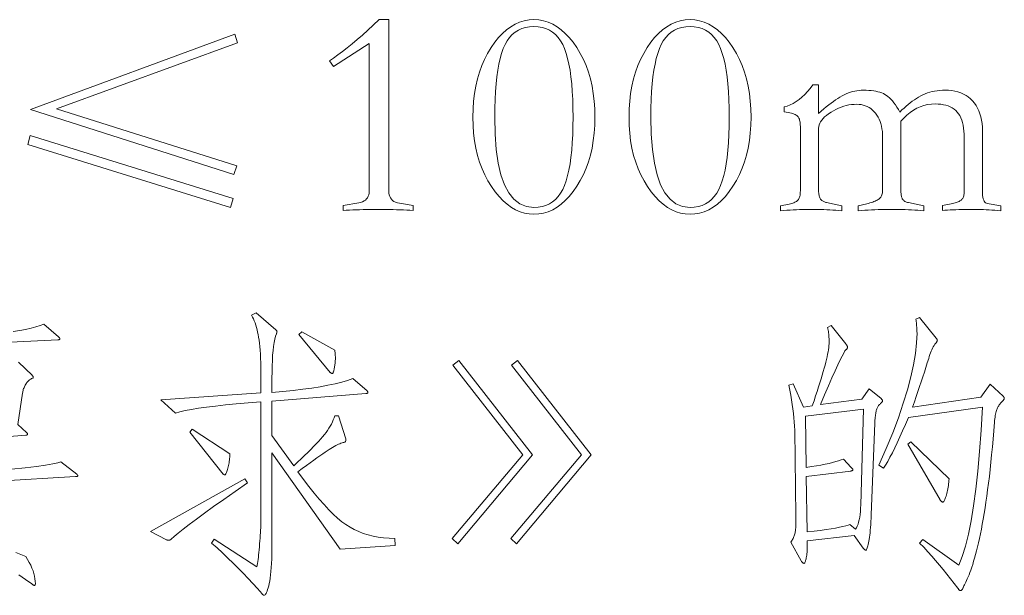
# Model space of a CAD drawing. Extents: x 0 to 1189, y 0 to 841.
# Tile 66 of 132: x 197 to 215, y 69 to 79. Entities that reach past the tile are written whole.
import ezdxf

# ---------------------------------------------------------------- set-up
doc = ezdxf.new("R2010")
doc.units = 0

msp = doc.modelspace()

# ---------------------------------------------------------------- linework, layer by layer
at = {"color": 7, "lineweight": 13}
for points in [[(204.367, 75.882), (204.311, 75.885), (204.254, 75.887), (204.196, 75.89), (204.136, 75.892), (204.075, 75.893), (204.012, 75.895), (203.949, 75.896), (203.883, 75.897), (203.817, 75.897), (203.749, 75.897), (203.681, 75.897), (203.614, 75.897), (203.549, 75.896), (203.485, 75.895), (203.423, 75.893), (203.362, 75.892), (203.302, 75.89), (203.244, 75.887), (203.187, 75.885), (203.131, 75.882), (203.131, 75.966), (203.406, 76.014), (203.441, 76.022), (203.472, 76.034), (203.5, 76.048), (203.524, 76.064), (203.544, 76.084), (203.561, 76.105), (203.574, 76.13), (203.583, 76.157), (203.589, 76.187), (203.59, 76.219), (203.59, 78.827), (202.962, 78.421), (202.888, 78.521), (202.963, 78.571), (203.04, 78.626), (203.12, 78.686), (203.203, 78.752), (203.29, 78.822), (203.379, 78.897), (203.471, 78.978), (203.566, 79.063), (203.664, 79.154), (203.765, 79.25), (203.939, 79.25), (203.939, 76.219), (203.941, 76.185), (203.946, 76.154), (203.956, 76.125), (203.968, 76.1), (203.985, 76.077), (204.005, 76.057), (204.029, 76.041), (204.057, 76.027), (204.089, 76.016), (204.124, 76.008), (204.367, 75.966)], [(206.499, 79.25), (206.586, 79.245), (206.67, 79.23), (206.751, 79.205), (206.831, 79.171), (206.908, 79.126), (206.982, 79.072), (207.054, 79.008), (207.124, 78.934), (207.192, 78.85), (207.257, 78.756), (207.317, 78.655), (207.372, 78.549), (207.42, 78.438), (207.461, 78.323), (207.496, 78.202), (207.525, 78.077), (207.547, 77.947), (207.563, 77.813), (207.573, 77.673), (207.576, 77.529), (207.573, 77.385), (207.563, 77.247), (207.547, 77.113), (207.525, 76.983), (207.496, 76.859), (207.461, 76.739), (207.42, 76.624), (207.372, 76.513), (207.317, 76.408), (207.257, 76.307), (207.192, 76.213), (207.124, 76.129), (207.054, 76.055), (206.982, 75.991), (206.908, 75.936), (206.831, 75.892), (206.751, 75.857), (206.67, 75.833), (206.586, 75.818), (206.499, 75.813), (206.416, 75.818), (206.334, 75.832), (206.254, 75.857), (206.177, 75.891), (206.101, 75.935), (206.027, 75.989), (205.955, 76.052), (205.884, 76.125), (205.816, 76.208), (205.75, 76.301), (205.687, 76.401), (205.632, 76.507), (205.583, 76.617), (205.54, 76.732), (205.504, 76.852), (205.475, 76.978), (205.452, 77.108), (205.435, 77.243), (205.426, 77.383), (205.422, 77.529), (205.426, 77.673), (205.435, 77.813), (205.451, 77.947), (205.473, 78.077), (205.502, 78.202), (205.537, 78.323), (205.579, 78.438), (205.627, 78.549), (205.681, 78.655), (205.742, 78.756), (205.807, 78.85), (205.874, 78.934), (205.944, 79.008), (206.016, 79.072), (206.091, 79.126), (206.168, 79.171), (206.247, 79.205), (206.329, 79.23), (206.413, 79.245)], [(206.499, 75.934), (206.575, 75.938), (206.646, 75.95), (206.712, 75.969), (206.773, 75.996), (206.83, 76.031), (206.882, 76.074), (206.928, 76.125), (206.971, 76.183), (207.008, 76.249), (207.04, 76.322), (207.069, 76.404), (207.095, 76.495), (207.117, 76.594), (207.137, 76.702), (207.153, 76.818), (207.167, 76.943), (207.177, 77.076), (207.185, 77.219), (207.189, 77.369), (207.191, 77.529), (207.189, 77.688), (207.185, 77.839), (207.177, 77.981), (207.167, 78.115), (207.153, 78.24), (207.137, 78.357), (207.117, 78.465), (207.095, 78.564), (207.069, 78.655), (207.04, 78.738), (207.008, 78.812), (206.971, 78.878), (206.928, 78.937), (206.882, 78.988), (206.83, 79.031), (206.773, 79.066), (206.712, 79.093), (206.646, 79.113), (206.575, 79.124), (206.499, 79.128), (206.424, 79.124), (206.353, 79.113), (206.286, 79.093), (206.225, 79.066), (206.169, 79.031), (206.117, 78.988), (206.07, 78.937), (206.028, 78.878), (205.991, 78.812), (205.958, 78.738), (205.93, 78.655), (205.904, 78.564), (205.881, 78.465), (205.862, 78.357), (205.845, 78.24), (205.832, 78.115), (205.821, 77.981), (205.814, 77.839), (205.809, 77.688), (205.808, 77.529), (205.815, 77.226), (205.835, 76.955), (205.87, 76.716), (205.918, 76.508), (205.981, 76.333), (206.057, 76.189), (206.147, 76.078), (206.25, 75.998), (206.368, 75.95)], [(209.255, 79.25), (209.341, 79.245), (209.425, 79.23), (209.507, 79.205), (209.586, 79.171), (209.663, 79.126), (209.738, 79.072), (209.81, 79.008), (209.88, 78.934), (209.947, 78.85), (210.012, 78.756), (210.073, 78.655), (210.127, 78.549), (210.175, 78.438), (210.217, 78.323), (210.252, 78.202), (210.281, 78.077), (210.303, 77.947), (210.319, 77.813), (210.329, 77.673), (210.332, 77.529), (210.329, 77.385), (210.319, 77.247), (210.303, 77.113), (210.281, 76.983), (210.252, 76.859), (210.217, 76.739), (210.175, 76.624), (210.127, 76.513), (210.073, 76.408), (210.012, 76.307), (209.947, 76.213), (209.88, 76.129), (209.81, 76.055), (209.738, 75.991), (209.663, 75.936), (209.586, 75.892), (209.507, 75.857), (209.425, 75.833), (209.341, 75.818), (209.255, 75.813), (209.171, 75.818), (209.09, 75.832), (209.01, 75.857), (208.932, 75.891), (208.856, 75.935), (208.782, 75.989), (208.71, 76.052), (208.64, 76.125), (208.572, 76.208), (208.505, 76.301), (208.443, 76.401), (208.387, 76.507), (208.338, 76.617), (208.296, 76.732), (208.26, 76.852), (208.23, 76.978), (208.207, 77.108), (208.191, 77.243), (208.181, 77.383), (208.178, 77.529), (208.181, 77.673), (208.191, 77.813), (208.207, 77.947), (208.229, 78.077), (208.258, 78.202), (208.293, 78.323), (208.334, 78.438), (208.382, 78.549), (208.437, 78.655), (208.497, 78.756), (208.562, 78.85), (208.63, 78.934), (208.7, 79.008), (208.772, 79.072), (208.846, 79.126), (208.923, 79.171), (209.003, 79.205), (209.084, 79.23), (209.168, 79.245)], [(209.255, 75.934), (209.331, 75.938), (209.402, 75.95), (209.468, 75.969), (209.529, 75.996), (209.586, 76.031), (209.637, 76.074), (209.684, 76.125), (209.726, 76.183), (209.764, 76.249), (209.796, 76.322), (209.825, 76.404), (209.85, 76.495), (209.873, 76.594), (209.892, 76.702), (209.909, 76.818), (209.922, 76.943), (209.933, 77.076), (209.94, 77.219), (209.945, 77.369), (209.946, 77.529), (209.945, 77.688), (209.94, 77.839), (209.933, 77.981), (209.922, 78.115), (209.909, 78.24), (209.892, 78.357), (209.873, 78.465), (209.85, 78.564), (209.825, 78.655), (209.796, 78.738), (209.764, 78.812), (209.726, 78.878), (209.684, 78.937), (209.637, 78.988), (209.586, 79.031), (209.529, 79.066), (209.468, 79.093), (209.402, 79.113), (209.331, 79.124), (209.255, 79.128), (209.179, 79.124), (209.108, 79.113), (209.042, 79.093), (208.981, 79.066), (208.924, 79.031), (208.873, 78.988), (208.826, 78.937), (208.784, 78.878), (208.746, 78.812), (208.714, 78.738), (208.685, 78.655), (208.66, 78.564), (208.637, 78.465), (208.618, 78.357), (208.601, 78.24), (208.587, 78.115), (208.577, 77.981), (208.569, 77.839), (208.565, 77.688), (208.563, 77.529), (208.57, 77.226), (208.591, 76.955), (208.626, 76.716), (208.674, 76.508), (208.736, 76.333), (208.812, 76.189), (208.902, 76.078), (209.006, 75.998), (209.124, 75.95)], [(201.268, 78.843), (198.069, 77.676), (201.257, 76.668), (201.204, 76.515), (197.615, 77.666), (201.22, 78.996)], [(213.71, 75.966), (213.864, 75.998), (213.888, 76.003), (213.911, 76.009), (213.933, 76.015), (213.953, 76.021), (213.972, 76.027), (213.989, 76.034), (214.005, 76.041), (214.019, 76.048), (214.032, 76.056), (214.043, 76.064), (214.053, 76.072), (214.062, 76.083), (214.07, 76.094), (214.077, 76.108), (214.083, 76.122), (214.087, 76.139), (214.091, 76.157), (214.094, 76.176), (214.095, 76.197), (214.096, 76.219), (214.096, 77.164), (214.095, 77.225), (214.091, 77.282), (214.085, 77.336), (214.076, 77.387), (214.065, 77.434), (214.051, 77.477), (214.035, 77.518), (214.016, 77.555), (213.995, 77.588), (213.972, 77.618), (213.946, 77.645), (213.917, 77.67), (213.885, 77.691), (213.85, 77.71), (213.813, 77.725), (213.773, 77.738), (213.729, 77.748), (213.684, 77.755), (213.635, 77.76), (213.584, 77.761), (213.515, 77.758), (213.448, 77.749), (213.383, 77.733), (213.319, 77.712), (213.258, 77.684), (213.198, 77.651), (213.14, 77.611), (213.084, 77.565), (213.029, 77.513), (212.977, 77.455), (212.977, 76.262), (212.977, 76.24), (212.977, 76.22), (212.979, 76.2), (212.98, 76.182), (212.982, 76.165), (212.984, 76.149), (212.987, 76.134), (212.99, 76.12), (212.994, 76.107), (212.998, 76.095), (213.003, 76.085), (213.009, 76.075), (213.017, 76.065), (213.026, 76.057), (213.037, 76.049), (213.05, 76.041), (213.064, 76.035), (213.079, 76.029), (213.096, 76.023), (213.114, 76.019), (213.383, 75.961), (213.383, 75.876), (213.33, 75.88), (213.276, 75.884), (213.222, 75.887), (213.167, 75.89), (213.111, 75.892), (213.055, 75.894), (212.998, 75.896), (212.941, 75.897), (212.882, 75.897), (212.824, 75.897), (212.761, 75.897), (212.7, 75.897), (212.639, 75.896), (212.578, 75.894), (212.517, 75.892), (212.457, 75.89), (212.398, 75.887), (212.339, 75.884), (212.28, 75.88), (212.222, 75.876), (212.222, 75.961), (212.375, 75.998), (212.404, 76.005), (212.431, 76.013), (212.456, 76.021), (212.48, 76.029), (212.502, 76.037), (212.523, 76.045), (212.542, 76.053), (212.559, 76.062), (212.575, 76.071), (212.589, 76.08), (212.601, 76.089), (212.612, 76.1), (212.622, 76.112), (212.631, 76.126), (212.638, 76.141), (212.644, 76.157), (212.649, 76.175), (212.652, 76.194), (212.654, 76.214), (212.655, 76.235), (212.655, 77.175), (212.653, 77.227), (212.65, 77.276), (212.643, 77.324), (212.634, 77.369), (212.623, 77.413), (212.609, 77.454), (212.593, 77.493), (212.574, 77.53), (212.552, 77.565), (212.528, 77.597), (212.502, 77.627), (212.474, 77.654), (212.445, 77.678), (212.415, 77.699), (212.383, 77.716), (212.349, 77.73), (212.314, 77.741), (212.278, 77.749), (212.24, 77.754), (212.201, 77.756), (212.153, 77.754), (212.106, 77.75), (212.06, 77.743), (212.014, 77.733), (211.968, 77.721), (211.922, 77.705), (211.877, 77.687), (211.832, 77.666), (211.788, 77.642), (211.744, 77.616), (211.702, 77.588), (211.665, 77.56), (211.632, 77.532), (211.604, 77.503), (211.58, 77.475), (211.56, 77.447), (211.545, 77.419), (211.534, 77.39), (211.527, 77.362), (211.525, 77.333), (211.525, 76.256), (211.525, 76.232), (211.526, 76.209), (211.528, 76.188), (211.53, 76.168), (211.533, 76.15), (211.537, 76.133), (211.542, 76.118), (211.547, 76.104), (211.553, 76.092), (211.559, 76.082), (211.566, 76.073), (211.575, 76.064), (211.583, 76.057), (211.593, 76.049), (211.603, 76.043), (211.615, 76.037), (211.627, 76.031), (211.639, 76.026), (211.653, 76.022), (211.667, 76.019), (211.937, 75.961), (211.937, 75.876), (211.884, 75.88), (211.831, 75.884), (211.778, 75.887), (211.725, 75.89), (211.673, 75.892), (211.62, 75.894), (211.567, 75.896), (211.514, 75.897), (211.462, 75.897), (211.409, 75.897), (211.354, 75.897), (211.299, 75.897), (211.244, 75.896), (211.188, 75.894), (211.133, 75.892), (211.077, 75.89), (211.022, 75.887), (210.966, 75.884), (210.91, 75.88), (210.854, 75.876), (210.854, 75.961), (211.008, 75.992), (211.03, 75.998), (211.051, 76.004), (211.07, 76.01), (211.088, 76.017), (211.105, 76.024), (211.119, 76.032), (211.133, 76.04), (211.144, 76.048), (211.155, 76.057), (211.163, 76.066), (211.171, 76.076), (211.178, 76.088), (211.183, 76.101), (211.189, 76.115), (211.193, 76.13), (211.197, 76.146), (211.199, 76.164), (211.201, 76.183), (211.202, 76.203), (211.203, 76.225), (211.203, 77.365), (211.202, 77.391), (211.201, 77.415), (211.198, 77.437), (211.195, 77.457), (211.19, 77.477), (211.185, 77.494), (211.178, 77.51), (211.171, 77.524), (211.162, 77.536), (211.153, 77.547), (211.141, 77.557), (211.127, 77.566), (211.111, 77.575), (211.091, 77.583), (211.069, 77.591), (211.044, 77.599), (211.017, 77.606), (210.986, 77.612), (210.953, 77.618), (210.918, 77.624), (210.918, 77.708), (210.971, 77.724), (211.024, 77.746), (211.076, 77.772), (211.128, 77.804), (211.179, 77.84), (211.229, 77.882), (211.279, 77.928), (211.328, 77.98), (211.377, 78.037), (211.425, 78.099), (211.525, 78.099), (211.525, 77.592), (211.571, 77.633), (211.616, 77.672), (211.66, 77.709), (211.703, 77.743), (211.745, 77.775), (211.786, 77.805), (211.826, 77.833), (211.864, 77.859), (211.902, 77.882), (211.939, 77.903), (211.976, 77.923), (212.013, 77.94), (212.05, 77.955), (212.087, 77.968), (212.125, 77.979), (212.163, 77.988), (212.201, 77.995), (212.239, 78), (212.278, 78.003), (212.317, 78.004), (212.365, 78.003), (212.411, 78.001), (212.455, 77.997), (212.497, 77.992), (212.536, 77.985), (212.573, 77.977), (212.607, 77.968), (212.639, 77.956), (212.669, 77.944), (212.697, 77.93), (212.723, 77.913), (212.75, 77.894), (212.776, 77.871), (212.802, 77.845), (212.829, 77.815), (212.855, 77.782), (212.882, 77.746), (212.908, 77.707), (212.934, 77.664), (212.961, 77.618), (212.997, 77.655), (213.033, 77.689), (213.069, 77.722), (213.106, 77.753), (213.142, 77.782), (213.179, 77.81), (213.216, 77.836), (213.253, 77.86), (213.29, 77.883), (213.328, 77.903), (213.366, 77.923), (213.405, 77.94), (213.445, 77.955), (213.486, 77.968), (213.529, 77.979), (213.573, 77.988), (213.617, 77.995), (213.663, 78), (213.71, 78.003), (213.758, 78.004), (213.819, 78.002), (213.877, 77.996), (213.932, 77.987), (213.985, 77.974), (214.035, 77.957), (214.082, 77.936), (214.127, 77.912), (214.168, 77.884), (214.207, 77.852), (214.244, 77.816), (214.277, 77.777), (214.306, 77.735), (214.332, 77.689), (214.355, 77.641), (214.374, 77.589), (214.39, 77.534), (214.402, 77.475), (214.411, 77.413), (214.416, 77.349), (214.418, 77.281), (214.418, 76.214), (214.419, 76.177), (214.421, 76.143), (214.425, 76.113), (214.431, 76.087), (214.439, 76.064), (214.448, 76.044), (214.459, 76.029), (214.472, 76.017), (214.486, 76.008), (214.502, 76.003), (214.74, 75.961), (214.74, 75.876), (214.687, 75.88), (214.635, 75.884), (214.584, 75.887), (214.533, 75.89), (214.482, 75.892), (214.433, 75.894), (214.383, 75.896), (214.334, 75.897), (214.286, 75.897), (214.238, 75.897), (214.176, 75.897), (214.116, 75.897), (214.058, 75.896), (214.002, 75.895), (213.948, 75.893), (213.896, 75.892), (213.847, 75.89), (213.799, 75.887), (213.754, 75.885), (213.71, 75.882)], [(201.189, 76.093), (201.146, 75.934), (197.567, 77.043), (197.609, 77.201)], [(204.05, 69.964), (203.078, 69.895), (201.875, 71.6), (201.875, 70.001), (201.874, 69.903), (201.873, 69.812), (201.871, 69.726), (201.867, 69.646), (201.863, 69.572), (201.858, 69.504), (201.852, 69.442), (201.844, 69.386), (201.836, 69.335), (201.827, 69.291), (201.818, 69.251), (201.809, 69.216), (201.799, 69.184), (201.79, 69.157), (201.781, 69.134), (201.772, 69.116), (201.763, 69.101), (201.755, 69.091), (201.746, 69.084), (201.738, 69.082), (201.734, 69.082), (201.731, 69.083), (201.728, 69.085), (201.724, 69.086), (201.72, 69.089), (201.717, 69.092), (201.713, 69.095), (201.709, 69.099), (201.705, 69.104), (201.701, 69.109), (201.62, 69.2), (201.538, 69.291), (201.454, 69.382), (201.368, 69.473), (201.28, 69.563), (201.189, 69.652), (201.097, 69.741), (201.003, 69.83), (200.907, 69.918), (200.808, 70.006), (200.856, 70.075), (201.606, 69.584), (201.612, 69.612), (201.618, 69.644), (201.624, 69.678), (201.629, 69.715), (201.635, 69.754), (201.64, 69.796), (201.645, 69.841), (201.65, 69.888), (201.654, 69.938), (201.658, 69.99), (201.662, 70.043), (201.666, 70.093), (201.669, 70.142), (201.672, 70.188), (201.674, 70.232), (201.676, 70.273), (201.678, 70.313), (201.679, 70.35), (201.679, 70.385), (201.679, 70.418), (201.679, 72.498), (201.454, 72.481), (201.246, 72.463), (201.054, 72.445), (200.879, 72.426), (200.72, 72.407), (200.578, 72.387), (200.452, 72.367), (200.343, 72.346), (200.251, 72.324), (200.175, 72.302), (199.916, 72.535), (201.679, 72.656), (201.679, 72.925), (201.679, 73.019), (201.678, 73.108), (201.676, 73.191), (201.673, 73.27), (201.67, 73.344), (201.665, 73.413), (201.66, 73.478), (201.654, 73.537), (201.647, 73.591), (201.64, 73.641), (201.632, 73.687), (201.622, 73.731), (201.612, 73.774), (201.601, 73.815), (201.589, 73.855), (201.576, 73.893), (201.562, 73.929), (201.548, 73.964), (201.532, 73.997), (201.516, 74.029), (201.595, 74.071), (201.943, 73.77), (201.947, 73.767), (201.951, 73.764), (201.954, 73.76), (201.957, 73.757), (201.959, 73.754), (201.961, 73.751), (201.963, 73.748), (201.964, 73.745), (201.964, 73.741), (201.965, 73.738), (201.964, 73.735), (201.964, 73.732), (201.964, 73.728), (201.963, 73.725), (201.962, 73.721), (201.961, 73.717), (201.959, 73.714), (201.958, 73.71), (201.956, 73.706), (201.954, 73.701), (201.939, 73.657), (201.925, 73.606), (201.914, 73.546), (201.903, 73.479), (201.895, 73.404), (201.887, 73.322), (201.882, 73.232), (201.878, 73.134), (201.876, 73.028), (201.875, 72.915), (201.875, 72.667), (202.067, 72.683), (202.248, 72.702), (202.418, 72.722), (202.578, 72.744), (202.726, 72.767), (202.864, 72.792), (202.99, 72.819), (203.106, 72.847), (203.211, 72.878), (203.305, 72.91), (203.554, 72.693), (203.557, 72.69), (203.559, 72.687), (203.562, 72.684), (203.564, 72.681), (203.565, 72.678), (203.567, 72.675), (203.568, 72.672), (203.569, 72.669), (203.569, 72.667), (203.569, 72.664), (203.569, 72.661), (203.568, 72.659), (203.566, 72.657), (203.563, 72.655), (203.56, 72.653), (203.556, 72.651), (203.551, 72.649), (203.546, 72.648), (203.539, 72.647), (203.532, 72.646), (201.875, 72.514), (201.875, 71.906), (202.26, 71.368), (202.328, 71.432), (202.392, 71.493), (202.452, 71.552), (202.509, 71.607), (202.562, 71.66), (202.611, 71.71), (202.656, 71.758), (202.698, 71.802), (202.736, 71.844), (202.77, 71.883), (202.801, 71.92), (202.83, 71.958), (202.856, 71.995), (202.881, 72.032), (202.904, 72.069), (202.924, 72.107), (202.942, 72.144), (202.958, 72.181), (202.972, 72.218), (202.983, 72.255), (203.047, 72.25), (203.179, 71.848), (203.181, 71.837), (203.182, 71.827), (203.181, 71.818), (203.179, 71.81), (203.175, 71.802), (203.169, 71.796), (203.162, 71.79), (203.153, 71.786), (203.143, 71.782), (203.131, 71.78), (203.113, 71.775), (203.093, 71.768), (203.071, 71.76), (203.049, 71.75), (203.025, 71.739), (203, 71.726), (202.973, 71.711), (202.945, 71.695), (202.916, 71.678), (202.886, 71.658), (202.852, 71.636), (202.814, 71.61), (202.771, 71.581), (202.723, 71.547), (202.67, 71.509), (202.612, 71.468), (202.55, 71.422), (202.483, 71.373), (202.411, 71.32), (202.334, 71.262), (202.432, 71.129), (202.527, 71.004), (202.619, 70.888), (202.708, 70.781), (202.794, 70.684), (202.877, 70.595), (202.958, 70.515), (203.035, 70.445), (203.11, 70.383), (203.181, 70.331), (203.253, 70.285), (203.328, 70.244), (203.406, 70.208), (203.488, 70.176), (203.573, 70.149), (203.661, 70.127), (203.752, 70.11), (203.846, 70.097), (203.944, 70.089), (204.044, 70.085)], [(214.782, 72.598), (214.786, 72.594), (214.79, 72.59), (214.793, 72.586), (214.796, 72.582), (214.798, 72.578), (214.8, 72.574), (214.801, 72.57), (214.802, 72.566), (214.803, 72.562), (214.803, 72.558), (214.803, 72.554), (214.801, 72.55), (214.799, 72.545), (214.796, 72.539), (214.791, 72.533), (214.786, 72.527), (214.78, 72.52), (214.773, 72.512), (214.765, 72.504), (214.756, 72.495), (214.746, 72.486), (214.737, 72.476), (214.729, 72.466), (214.72, 72.455), (214.712, 72.444), (214.704, 72.432), (214.697, 72.419), (214.69, 72.406), (214.683, 72.393), (214.676, 72.379), (214.67, 72.364), (214.664, 72.347), (214.659, 72.327), (214.654, 72.306), (214.649, 72.283), (214.644, 72.258), (214.64, 72.231), (214.636, 72.202), (214.632, 72.172), (214.629, 72.139), (214.617, 71.989), (214.605, 71.843), (214.592, 71.702), (214.58, 71.565), (214.566, 71.433), (214.553, 71.304), (214.539, 71.181), (214.524, 71.061), (214.509, 70.946), (214.494, 70.835), (214.479, 70.728), (214.463, 70.625), (214.447, 70.526), (214.431, 70.43), (214.415, 70.339), (214.399, 70.251), (214.382, 70.167), (214.365, 70.086), (214.348, 70.01), (214.331, 69.937), (214.313, 69.868), (214.296, 69.803), (214.279, 69.741), (214.262, 69.683), (214.246, 69.628), (214.229, 69.577), (214.213, 69.529), (214.196, 69.485), (214.18, 69.444), (214.164, 69.407), (214.149, 69.373), (214.135, 69.342), (214.122, 69.314), (214.111, 69.289), (214.1, 69.266), (214.091, 69.247), (214.083, 69.23), (214.077, 69.217), (214.071, 69.206), (214.067, 69.198), (214.063, 69.192), (214.059, 69.187), (214.056, 69.182), (214.052, 69.178), (214.048, 69.175), (214.045, 69.172), (214.041, 69.17), (214.037, 69.168), (214.033, 69.167), (214.03, 69.167), (214.026, 69.167), (214.022, 69.168), (214.018, 69.17), (214.013, 69.173), (214.008, 69.177), (214.003, 69.182), (213.997, 69.187), (213.992, 69.194), (213.986, 69.201), (213.98, 69.209), (213.918, 69.292), (213.855, 69.374), (213.791, 69.456), (213.725, 69.537), (213.659, 69.617), (213.591, 69.696), (213.523, 69.775), (213.453, 69.853), (213.381, 69.93), (213.309, 70.006), (213.367, 70.069), (214.001, 69.615), (214.061, 69.77), (214.117, 69.952), (214.169, 70.161), (214.217, 70.398), (214.261, 70.663), (214.3, 70.956), (214.336, 71.276), (214.367, 71.624), (214.395, 72), (214.418, 72.403), (213.109, 72.223), (213.058, 72.101), (213.008, 71.986), (212.961, 71.879), (212.914, 71.778), (212.87, 71.685), (212.827, 71.599), (212.785, 71.52), (212.745, 71.448), (212.707, 71.383), (212.67, 71.326), (212.591, 71.379), (212.719, 71.673), (212.833, 71.953), (212.933, 72.22), (213.02, 72.474), (213.094, 72.714), (213.154, 72.941), (213.201, 73.154), (213.235, 73.353), (213.255, 73.539), (213.262, 73.712), (213.261, 73.74), (213.261, 73.767), (213.26, 73.794), (213.258, 73.82), (213.256, 73.845), (213.254, 73.87), (213.251, 73.893), (213.248, 73.916), (213.245, 73.939), (213.241, 73.96), (213.304, 73.992), (213.6, 73.627), (213.604, 73.622), (213.607, 73.617), (213.61, 73.613), (213.613, 73.608), (213.615, 73.604), (213.617, 73.6), (213.619, 73.596), (213.62, 73.592), (213.62, 73.588), (213.621, 73.585), (213.62, 73.582), (213.62, 73.578), (213.618, 73.574), (213.616, 73.57), (213.614, 73.565), (213.611, 73.561), (213.608, 73.555), (213.604, 73.55), (213.599, 73.544), (213.594, 73.538), (213.579, 73.517), (213.564, 73.495), (213.55, 73.471), (213.536, 73.446), (213.523, 73.42), (213.511, 73.393), (213.499, 73.364), (213.488, 73.333), (213.477, 73.302), (213.468, 73.268), (213.444, 73.189), (213.419, 73.107), (213.393, 73.025), (213.366, 72.941), (213.338, 72.855), (213.309, 72.769), (213.279, 72.681), (213.248, 72.591), (213.216, 72.5), (213.183, 72.408), (214.386, 72.582), (214.555, 72.809)], [(202.983, 73.411), (202.985, 73.399), (202.987, 73.387), (202.989, 73.374), (202.99, 73.36), (202.991, 73.346), (202.992, 73.331), (202.993, 73.315), (202.994, 73.3), (202.994, 73.283), (202.994, 73.266), (202.994, 73.248), (202.993, 73.231), (202.992, 73.213), (202.991, 73.196), (202.989, 73.178), (202.987, 73.16), (202.985, 73.143), (202.982, 73.125), (202.979, 73.107), (202.975, 73.089), (202.972, 73.072), (202.968, 73.057), (202.965, 73.043), (202.961, 73.032), (202.958, 73.022), (202.954, 73.014), (202.951, 73.007), (202.948, 73.003), (202.944, 73), (202.941, 72.999), (202.938, 72.999), (202.935, 73), (202.931, 73.001), (202.928, 73.003), (202.924, 73.005), (202.92, 73.007), (202.916, 73.01), (202.912, 73.013), (202.908, 73.016), (202.904, 73.02), (202.35, 73.691), (202.403, 73.738)], [(212.417, 72.73), (212.628, 72.556), (212.633, 72.552), (212.638, 72.547), (212.642, 72.543), (212.645, 72.539), (212.648, 72.535), (212.65, 72.531), (212.652, 72.528), (212.654, 72.524), (212.654, 72.52), (212.655, 72.516), (212.654, 72.512), (212.653, 72.508), (212.651, 72.503), (212.647, 72.498), (212.643, 72.493), (212.638, 72.487), (212.633, 72.481), (212.626, 72.475), (212.618, 72.468), (212.61, 72.461), (212.601, 72.453), (212.593, 72.444), (212.585, 72.435), (212.578, 72.424), (212.571, 72.413), (212.564, 72.401), (212.559, 72.388), (212.553, 72.375), (212.548, 72.36), (212.544, 72.345), (212.54, 72.328), (212.536, 72.31), (212.533, 72.291), (212.529, 72.271), (212.527, 72.25), (212.524, 72.227), (212.522, 72.203), (212.52, 72.177), (212.519, 72.151), (212.517, 72.123), (212.454, 70.502), (212.452, 70.443), (212.449, 70.386), (212.446, 70.332), (212.442, 70.281), (212.438, 70.233), (212.434, 70.188), (212.429, 70.146), (212.424, 70.107), (212.418, 70.071), (212.412, 70.038), (212.406, 70.008), (212.4, 69.981), (212.394, 69.957), (212.388, 69.936), (212.383, 69.919), (212.378, 69.905), (212.373, 69.894), (212.368, 69.886), (212.363, 69.881), (212.359, 69.879), (212.355, 69.88), (212.35, 69.881), (212.346, 69.883), (212.341, 69.885), (212.337, 69.889), (212.332, 69.893), (212.327, 69.897), (212.322, 69.903), (212.317, 69.909), (212.311, 69.916), (212.153, 70.138), (211.324, 70.043), (211.325, 70.005), (211.325, 69.969), (211.325, 69.934), (211.324, 69.902), (211.323, 69.871), (211.321, 69.843), (211.319, 69.816), (211.316, 69.791), (211.312, 69.768), (211.308, 69.747), (211.304, 69.728), (211.3, 69.711), (211.296, 69.696), (211.292, 69.683), (211.287, 69.672), (211.283, 69.663), (211.279, 69.656), (211.275, 69.651), (211.27, 69.648), (211.266, 69.647), (211.262, 69.647), (211.258, 69.649), (211.253, 69.651), (211.248, 69.654), (211.244, 69.658), (211.239, 69.662), (211.234, 69.668), (211.229, 69.674), (211.224, 69.681), (211.219, 69.689), (211.034, 70.022), (211.045, 70.038), (211.056, 70.054), (211.065, 70.07), (211.074, 70.086), (211.082, 70.102), (211.089, 70.119), (211.096, 70.135), (211.102, 70.152), (211.106, 70.169), (211.11, 70.186), (211.114, 70.204), (211.117, 70.224), (211.119, 70.248), (211.121, 70.273), (211.123, 70.302), (211.124, 70.332), (211.125, 70.366), (211.125, 70.402), (211.125, 70.44), (211.124, 70.481), (211.103, 72.002), (211.1, 72.072), (211.095, 72.145), (211.089, 72.219), (211.081, 72.295), (211.072, 72.374), (211.061, 72.454), (211.049, 72.536), (211.035, 72.62), (211.019, 72.706), (211.002, 72.793), (211.076, 72.82), (211.261, 72.408), (211.414, 72.429), (211.444, 72.518), (211.472, 72.603), (211.499, 72.684), (211.523, 72.762), (211.547, 72.836), (211.568, 72.905), (211.588, 72.972), (211.607, 73.034), (211.623, 73.092), (211.638, 73.147), (211.652, 73.199), (211.664, 73.248), (211.675, 73.295), (211.684, 73.339), (211.692, 73.381), (211.698, 73.421), (211.703, 73.458), (211.707, 73.493), (211.709, 73.526), (211.71, 73.556), (211.709, 73.585), (211.709, 73.613), (211.707, 73.64), (211.705, 73.667), (211.703, 73.693), (211.7, 73.718), (211.697, 73.743), (211.693, 73.767), (211.688, 73.79), (211.683, 73.812), (211.747, 73.849), (212.005, 73.522), (212.011, 73.515), (212.017, 73.508), (212.021, 73.501), (212.026, 73.495), (212.029, 73.489), (212.032, 73.483), (212.034, 73.478), (212.036, 73.473), (212.037, 73.468), (212.037, 73.464), (212.037, 73.46), (212.036, 73.455), (212.034, 73.451), (212.032, 73.446), (212.029, 73.441), (212.026, 73.437), (212.021, 73.432), (212.017, 73.427), (212.011, 73.422), (212.005, 73.416), (211.99, 73.398), (211.969, 73.362), (211.941, 73.309), (211.906, 73.239), (211.864, 73.151), (211.816, 73.046), (211.761, 72.923), (211.7, 72.783), (211.631, 72.625), (211.557, 72.45), (212.29, 72.545)], [(206.473, 71.563), (205.158, 69.99), (205.058, 70.085), (206.304, 71.563), (205.069, 73.147), (205.174, 73.232)], [(207.508, 71.563), (206.193, 69.99), (206.093, 70.085), (207.339, 71.563), (206.103, 73.147), (206.209, 73.232)], [(212.317, 72.371), (211.293, 72.244), (211.308, 71.342), (211.401, 71.355), (211.487, 71.369), (211.567, 71.384), (211.641, 71.398), (211.71, 71.413), (211.772, 71.428), (211.829, 71.443), (211.879, 71.458), (211.924, 71.474), (211.963, 71.489), (212.1, 71.342), (212.106, 71.335), (212.112, 71.33), (212.116, 71.324), (212.121, 71.319), (212.124, 71.315), (212.127, 71.31), (212.129, 71.306), (212.131, 71.303), (212.132, 71.3), (212.132, 71.297), (212.132, 71.294), (212.13, 71.292), (212.129, 71.29), (212.126, 71.287), (212.123, 71.286), (212.119, 71.284), (212.114, 71.282), (212.108, 71.281), (212.102, 71.279), (212.095, 71.278), (211.308, 71.183), (211.324, 70.201), (211.445, 70.216), (211.555, 70.23), (211.656, 70.244), (211.746, 70.258), (211.826, 70.271), (211.896, 70.284), (211.955, 70.297), (212.005, 70.309), (212.045, 70.322), (212.074, 70.333), (212.179, 70.249), (212.195, 70.275), (212.208, 70.305), (212.221, 70.339), (212.232, 70.376), (212.242, 70.418), (212.25, 70.463), (212.257, 70.512), (212.262, 70.565), (212.266, 70.621), (212.269, 70.682)], [(201.13, 71.579), (201.13, 71.552), (201.129, 71.525), (201.127, 71.499), (201.125, 71.473), (201.122, 71.447), (201.118, 71.422), (201.114, 71.397), (201.109, 71.373), (201.103, 71.349), (201.096, 71.326), (201.089, 71.304), (201.083, 71.284), (201.077, 71.267), (201.072, 71.251), (201.066, 71.239), (201.062, 71.228), (201.057, 71.22), (201.053, 71.214), (201.049, 71.211), (201.046, 71.21), (201.043, 71.21), (201.04, 71.21), (201.036, 71.211), (201.033, 71.212), (201.03, 71.214), (201.027, 71.215), (201.024, 71.217), (201.021, 71.22), (201.018, 71.222), (201.014, 71.225), (200.423, 71.965), (200.465, 72.017)], [(213.827, 71.141), (213.825, 71.11), (213.823, 71.079), (213.82, 71.049), (213.817, 71.019), (213.813, 70.991), (213.808, 70.962), (213.802, 70.935), (213.796, 70.908), (213.789, 70.882), (213.782, 70.856), (213.774, 70.832), (213.766, 70.81), (213.759, 70.791), (213.753, 70.775), (213.746, 70.761), (213.74, 70.75), (213.734, 70.741), (213.728, 70.734), (213.723, 70.731), (213.718, 70.729), (213.714, 70.73), (213.709, 70.731), (213.704, 70.733), (213.699, 70.736), (213.694, 70.74), (213.689, 70.744), (213.684, 70.75), (213.679, 70.756), (213.673, 70.763), (213.668, 70.771), (213.098, 71.753), (213.151, 71.796)], [(201.442, 71.067), (201.225, 70.917), (201.027, 70.777), (200.846, 70.65), (200.684, 70.533), (200.541, 70.428), (200.415, 70.335), (200.308, 70.253), (200.219, 70.182), (200.148, 70.123), (200.096, 70.075), (200.092, 70.071), (200.087, 70.067), (200.083, 70.064), (200.079, 70.061), (200.075, 70.059), (200.071, 70.057), (200.068, 70.055), (200.064, 70.054), (200.06, 70.054), (200.056, 70.054), (200.052, 70.054), (200.048, 70.054), (200.044, 70.054), (200.04, 70.055), (200.036, 70.056), (200.031, 70.057), (200.026, 70.059), (200.022, 70.06), (200.017, 70.062), (200.011, 70.064), (199.732, 70.212), (201.394, 71.141)]]:
    msp.add_lwpolyline(points, close=True, dxfattribs=at)
for points in [[(197.308, 73.741), (197.423, 73.759), (197.527, 73.779), (197.622, 73.8), (197.707, 73.822), (197.782, 73.846), (197.847, 73.87), (198.106, 73.649), (198.111, 73.643), (198.115, 73.639), (198.119, 73.634), (198.122, 73.63), (198.125, 73.625), (198.128, 73.622), (198.13, 73.618), (198.131, 73.615), (198.132, 73.612), (198.132, 73.609), (198.132, 73.606), (198.131, 73.604), (198.129, 73.602), (198.126, 73.601), (198.123, 73.599), (198.119, 73.598), (198.114, 73.597), (198.108, 73.596), (198.102, 73.596), (198.095, 73.596), (196.654, 73.522)], [(197.403, 73.2), (197.641, 72.968), (197.645, 72.963), (197.649, 72.959), (197.652, 72.956), (197.655, 72.952), (197.657, 72.948), (197.659, 72.945), (197.66, 72.942), (197.661, 72.939), (197.662, 72.936), (197.662, 72.933), (197.662, 72.931), (197.662, 72.928), (197.661, 72.926), (197.66, 72.924), (197.658, 72.922), (197.656, 72.92), (197.654, 72.919), (197.652, 72.917), (197.649, 72.916), (197.646, 72.915), (197.633, 72.909), (197.62, 72.902), (197.607, 72.894), (197.595, 72.886), (197.583, 72.876), (197.572, 72.865), (197.561, 72.853), (197.55, 72.84), (197.54, 72.827), (197.53, 72.812), (197.521, 72.796), (197.513, 72.781), (197.505, 72.765), (197.498, 72.749), (197.492, 72.733), (197.486, 72.717), (197.482, 72.701), (197.478, 72.684), (197.475, 72.668), (197.472, 72.651), (197.388, 72.097), (197.541, 71.959), (197.545, 71.956), (197.548, 71.953), (197.551, 71.95), (197.554, 71.947), (197.557, 71.943), (197.558, 71.94), (197.56, 71.937), (197.561, 71.934), (197.562, 71.931), (197.562, 71.928), (197.562, 71.925), (197.561, 71.922), (197.559, 71.92), (197.557, 71.917), (197.554, 71.916), (197.55, 71.914), (197.546, 71.913), (197.542, 71.912), (197.536, 71.912), (197.53, 71.912), (196.158, 71.801)], [(197.278, 71.309), (197.516, 71.334), (197.716, 71.357), (197.88, 71.38), (198.006, 71.402), (198.096, 71.422), (198.148, 71.442), (198.428, 71.22), (198.432, 71.217), (198.435, 71.214), (198.438, 71.211), (198.441, 71.208), (198.443, 71.205), (198.445, 71.202), (198.447, 71.199), (198.448, 71.197), (198.449, 71.194), (198.449, 71.191), (198.448, 71.189), (198.447, 71.186), (198.445, 71.184), (198.442, 71.183), (198.438, 71.181), (198.434, 71.18), (198.428, 71.179), (198.422, 71.179), (198.415, 71.178), (198.406, 71.178), (197.029, 71.099)], [(197.352, 69.836), (197.443, 69.802), (197.53, 69.768), (197.562, 69.715), (197.591, 69.663), (197.616, 69.612), (197.638, 69.562), (197.657, 69.514), (197.672, 69.466), (197.684, 69.42), (197.692, 69.375), (197.697, 69.331), (197.699, 69.288), (197.699, 69.282), (197.698, 69.277), (197.698, 69.272), (197.697, 69.268), (197.695, 69.264), (197.693, 69.261), (197.691, 69.259), (197.689, 69.258), (197.686, 69.257), (197.683, 69.256), (197.68, 69.257), (197.676, 69.257), (197.672, 69.259), (197.668, 69.261), (197.663, 69.263), (197.659, 69.266), (197.653, 69.269), (197.648, 69.273), (197.642, 69.278), (197.636, 69.283), (197.522, 69.363), (197.404, 69.442)]]:
    msp.add_lwpolyline(points, dxfattribs=at)

doc.saveas('drawing.dxf')
